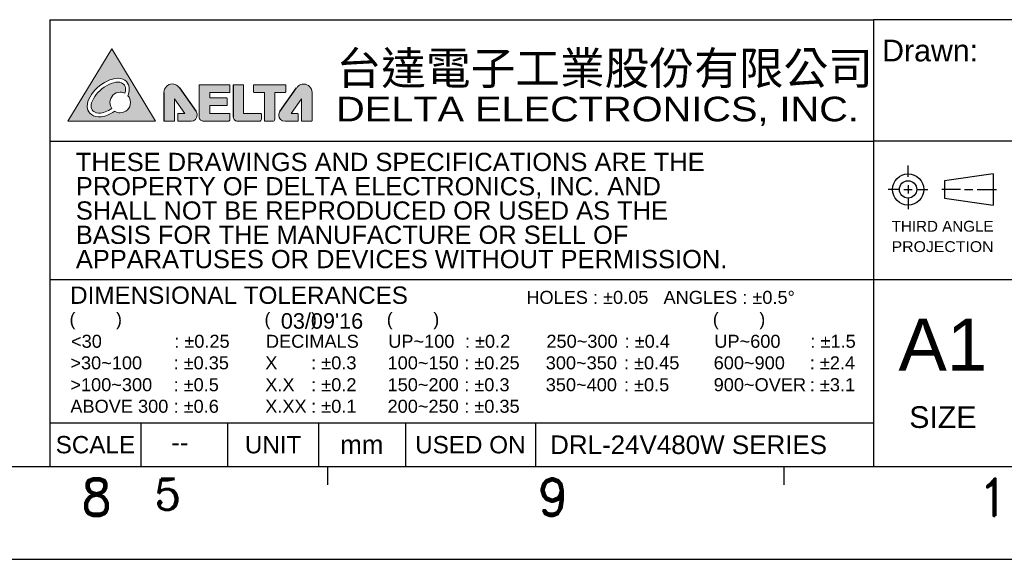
# Model space of a CAD drawing. Header units: inches. Extents: x 2700 to 4592, y -840 to -133.
# Tile 36 of 50: x 4306 to 4465, y -840 to -753. Entities that reach past the tile are written whole.
import ezdxf
from ezdxf.enums import TextEntityAlignment as Align

# ---------------------------------------------------------------- set-up
doc = ezdxf.new("R2010")
doc.units = ezdxf.units.IN
doc.header["$LTSCALE"] = 1.21
doc.header["$MEASUREMENT"] = 0
doc.layers.get('0').update_dxf_attribs({"linetype": 'CONTINUOUS'})
for name, color, linetype in [('2', 2, 'CONTINUOUS'), ('3', 3, 'CONTINUOUS'), ('PAPER', 7, 'CONTINUOUS')]:
    doc.layers.add(name, color=color, linetype=linetype)
doc.styles.add('ARIAL', font='arial.ttf')
doc.styles.add('DELTA', font='msjh.ttf')
doc.styles.add('ROMANC', font='romanc')
doc.styles.add('ROMAND', font='romand')

# ---------------------------------------------------------------- blocks, each defined once
blk = doc.blocks.new('A1')
h = blk.add_hatch(color=256)
h.paths.add_polyline_path([(562.9, 70.71), (577.08, 70.71), (570, 82.39)])
edge = h.paths.add_edge_path(flags=16)
edge.add_spline(control_points=[(566.03, 73.05), (566.03, 73.08), (566.03, 73.1), (566.03, 73.13)], knot_values=[6, 6, 6, 6, 7, 7, 7, 7], degree=3, periodic=0)
edge.add_spline(control_points=[(566.03, 73.13), (566.04, 74.13), (566.72, 75.21), (567.66, 76.09)], knot_values=[7, 7, 7, 7, 8, 8, 8, 8], degree=3, periodic=0)
edge.add_spline(control_points=[(567.66, 76.09), (568.59, 76.96), (569.8, 77.62), (570.99, 77.64)], knot_values=[8, 8, 8, 8, 9, 9, 9, 9], degree=3, periodic=0)
edge.add_spline(control_points=[(571.01, 77.64), (571.56, 77.64), (572.03, 77.46), (572.35, 77.13)], knot_values=[10, 10, 10, 10, 11, 11, 11, 11], degree=3, periodic=0)
edge.add_spline(control_points=[(572.35, 77.13), (572.67, 76.81), (572.84, 76.36), (572.83, 75.87)], knot_values=[11, 11, 11, 11, 12, 12, 12, 12], degree=3, periodic=0)
edge.add_spline(control_points=[(572.83, 75.87), (572.83, 75.54), (572.76, 75.18), (572.61, 74.83)], knot_values=[12, 12, 12, 12, 13, 13, 13, 13], degree=3, periodic=0)
edge.add_spline(control_points=[(572.61, 74.83), (572.87, 74.54), (573.02, 74.15), (573.02, 73.73)], knot_values=[13, 13, 13, 13, 14, 14, 14, 14], degree=3, periodic=0)
edge.add_spline(control_points=[(573.02, 73.73), (573.02, 72.81), (572.28, 72.07), (571.36, 72.07)], knot_values=[14, 14, 14, 14, 15, 15, 15, 15], degree=3, periodic=0)
edge.add_spline(control_points=[(571.36, 72.07), (571.03, 72.07), (570.72, 72.17), (570.46, 72.33)], knot_values=[0, 0, 0, 0, 1, 1, 1, 1], degree=3, periodic=0)
edge.add_spline(control_points=[(570.45, 72.32), (569.64, 71.76), (568.77, 71.4), (567.95, 71.4)], knot_values=[2, 2, 2, 2, 3, 3, 3, 3], degree=3, periodic=0)
edge.add_spline(control_points=[(567.95, 71.4), (567.91, 71.4), (567.87, 71.4), (567.83, 71.4)], knot_values=[3, 3, 3, 3, 4, 4, 4, 4], degree=3, periodic=0)
edge.add_spline(control_points=[(567.83, 71.4), (567.22, 71.43), (566.76, 71.67), (566.47, 72)], knot_values=[4, 4, 4, 4, 5, 5, 5, 5], degree=3, periodic=0)
edge.add_spline(control_points=[(566.47, 72), (566.18, 72.32), (566.05, 72.71), (566.03, 73.05)], knot_values=[5, 5, 5, 5, 6, 6, 6, 6], degree=3, periodic=0)
edge = h.paths.add_edge_path(flags=0)
edge.add_spline(control_points=[(566.93, 72.41), (566.74, 72.62), (566.66, 72.88), (566.65, 73.08)], knot_values=[5, 5, 5, 5, 6, 6, 6, 6], degree=3, periodic=0)
edge.add_spline(control_points=[(566.65, 73.13), (566.64, 73.83), (567.22, 74.84), (568.08, 75.64)], knot_values=[3, 3, 3, 3, 4, 4, 4, 4], degree=3, periodic=0)
edge.add_spline(control_points=[(568.08, 75.64), (568.93, 76.44), (570.05, 77.02), (570.99, 77.02)], knot_values=[2, 2, 2, 2, 3, 3, 3, 3], degree=3, periodic=0)
edge.add_spline(control_points=[(571.01, 77.02), (571.43, 77.02), (571.72, 76.89), (571.91, 76.69)], knot_values=[0, 0, 0, 0, 1, 1, 1, 1], degree=3, periodic=0)
edge.add_spline(control_points=[(571.91, 76.69), (572.1, 76.5), (572.22, 76.22), (572.22, 75.87)], knot_values=[13, 13, 13, 13, 14, 14, 14, 14], degree=3, periodic=0)
edge.add_spline(control_points=[(572.22, 75.87), (572.22, 75.67), (572.18, 75.45), (572.1, 75.22)], knot_values=[12, 12, 12, 12, 13, 13, 13, 13], degree=3, periodic=0)
edge.add_spline(control_points=[(572.1, 75.22), (571.88, 75.33), (571.63, 75.4), (571.36, 75.4)], knot_values=[11, 11, 11, 11, 12, 12, 12, 12], degree=3, periodic=0)
edge.add_spline(control_points=[(571.36, 75.4), (570.44, 75.4), (569.7, 74.65), (569.7, 73.73)], knot_values=[10, 10, 10, 10, 11, 11, 11, 11], degree=3, periodic=0)
edge.add_spline(control_points=[(569.7, 73.73), (569.7, 73.37), (569.81, 73.04), (570.01, 72.77)], knot_values=[9, 9, 9, 9, 10, 10, 10, 10], degree=3, periodic=0)
edge.add_spline(control_points=[(570.01, 72.77), (569.3, 72.3), (568.55, 72.02), (567.95, 72.02)], knot_values=[8, 8, 8, 8, 9, 9, 9, 9], degree=3, periodic=0)
edge.add_spline(control_points=[(567.95, 72.02), (567.92, 72.02), (567.89, 72.02), (567.86, 72.02)], knot_values=[7, 7, 7, 7, 8, 8, 8, 8], degree=3, periodic=0)
edge.add_spline(control_points=[(567.86, 72.02), (567.4, 72.04), (567.12, 72.21), (566.93, 72.41)], knot_values=[6, 6, 6, 6, 7, 7, 7, 7], degree=3, periodic=0)
at = {"linetype": 'Continuous'}
h = blk.add_hatch(color=256, dxfattribs=at)
edge = h.paths.add_edge_path()
edge.add_spline(control_points=[(578.42, 70.78), (578.42, 70.76), (578.43, 70.74), (578.44, 70.73)], knot_values=[9, 9, 9, 9, 10, 10, 10, 10], degree=3, periodic=0)
edge.add_spline(control_points=[(578.44, 70.73), (578.46, 70.72), (578.47, 70.71), (578.49, 70.71)], knot_values=[10, 10, 10, 10, 11, 11, 11, 11], degree=3, periodic=0)
edge.add_spline(control_points=[(578.49, 70.71), (578.49, 70.71), (580.06, 70.71), (580.06, 70.71)], knot_values=[11, 11, 11, 11, 12, 12, 12, 12], degree=3, periodic=0)
edge.add_spline(control_points=[(580.06, 70.71), (580.07, 70.71), (580.09, 70.72), (580.11, 70.73)], knot_values=[12, 12, 12, 12, 13, 13, 13, 13], degree=3, periodic=0)
edge.add_spline(control_points=[(580.11, 70.73), (580.12, 70.74), (580.13, 70.76), (580.13, 70.78)], knot_values=[13, 13, 13, 13, 14, 14, 14, 14], degree=3, periodic=0)
edge.add_spline(control_points=[(580.13, 70.78), (580.13, 70.78), (580.13, 74.35), (580.13, 74.35)], knot_values=[14, 14, 14, 14, 15, 15, 15, 15], degree=3, periodic=0)
edge.add_spline(control_points=[(580.13, 74.35), (580.13, 74.35), (581.81, 71.93), (581.81, 71.93)], knot_values=[15, 15, 15, 15, 16, 16, 16, 16], degree=3, periodic=0)
edge.add_spline(control_points=[(581.81, 71.93), (581.81, 71.93), (580.72, 71.93), (580.72, 71.93)], knot_values=[16, 16, 16, 16, 17, 17, 17, 17], degree=3, periodic=0)
edge.add_spline(control_points=[(580.72, 71.93), (580.7, 71.93), (580.68, 71.92), (580.66, 71.91)], knot_values=[17, 17, 17, 17, 18, 18, 18, 18], degree=3, periodic=0)
edge.add_spline(control_points=[(580.66, 71.91), (580.65, 71.9), (580.64, 71.88), (580.64, 71.86)], knot_values=[18, 18, 18, 18, 19, 19, 19, 19], degree=3, periodic=0)
edge.add_spline(control_points=[(580.64, 71.86), (580.64, 71.86), (580.64, 70.78), (580.64, 70.78)], knot_values=[19, 19, 19, 19, 20, 20, 20, 20], degree=3, periodic=0)
edge.add_spline(control_points=[(580.64, 70.78), (580.64, 70.76), (580.65, 70.74), (580.66, 70.73)], knot_values=[20, 20, 20, 20, 21, 21, 21, 21], degree=3, periodic=0)
edge.add_spline(control_points=[(580.66, 70.73), (580.68, 70.72), (580.7, 70.71), (580.72, 70.71)], knot_values=[21, 21, 21, 21, 22, 22, 22, 22], degree=3, periodic=0)
edge.add_spline(control_points=[(580.72, 70.71), (580.72, 70.71), (582.79, 70.71), (582.79, 70.71)], knot_values=[22, 22, 22, 22, 23, 23, 23, 23], degree=3, periodic=0)
edge.add_spline(control_points=[(582.79, 70.71), (583.34, 70.71), (583.78, 71.16), (583.78, 71.71)], knot_values=[23, 23, 23, 23, 24, 24, 24, 24], degree=3, periodic=0)
edge.add_spline(control_points=[(583.78, 71.71), (583.78, 71.92), (583.72, 72.12), (583.6, 72.28)], knot_values=[24, 24, 24, 24, 25, 25, 25, 25], degree=3, periodic=0)
edge.add_line((583.6, 72.28), (580.91, 76.09))
edge.add_spline(control_points=[(580.91, 76.09), (580.91, 76.09), (580.91, 76.09), (580.91, 76.09)], knot_values=[1, 1, 1, 1, 2, 2, 2, 2], degree=3, periodic=0)
edge.add_spline(control_points=[(580.91, 76.09), (580.82, 76.22), (580.71, 76.33), (580.62, 76.4)], knot_values=[2, 2, 2, 2, 3, 3, 3, 3], degree=3, periodic=0)
edge.add_spline(control_points=[(580.62, 76.4), (580.39, 76.6), (580.09, 76.72), (579.76, 76.72)], knot_values=[3, 3, 3, 3, 4, 4, 4, 4], degree=3, periodic=0)
edge.add_spline(control_points=[(579.76, 76.72), (579.02, 76.72), (578.42, 76.12), (578.42, 75.37)], knot_values=[4, 4, 4, 4, 5, 5, 5, 5], degree=3, periodic=0)
edge.add_line((578.42, 75.37), (578.42, 70.78))
h = blk.add_hatch(color=256, dxfattribs=at)
edge = h.paths.add_edge_path()
edge.add_spline(control_points=[(585.82, 73.23), (585.82, 73.23), (588.57, 73.23), (588.57, 73.23)], knot_values=[4, 4, 4, 4, 5, 5, 5, 5], degree=3, periodic=0)
edge.add_spline(control_points=[(588.57, 73.23), (588.59, 73.23), (588.61, 73.24), (588.62, 73.25)], knot_values=[5, 5, 5, 5, 6, 6, 6, 6], degree=3, periodic=0)
edge.add_spline(control_points=[(588.62, 73.25), (588.63, 73.26), (588.64, 73.28), (588.64, 73.3)], knot_values=[6, 6, 6, 6, 7, 7, 7, 7], degree=3, periodic=0)
edge.add_spline(control_points=[(588.64, 73.3), (588.64, 73.3), (588.64, 74.38), (588.64, 74.38)], knot_values=[7, 7, 7, 7, 8, 8, 8, 8], degree=3, periodic=0)
edge.add_spline(control_points=[(588.64, 74.38), (588.64, 74.4), (588.63, 74.42), (588.62, 74.43)], knot_values=[8, 8, 8, 8, 9, 9, 9, 9], degree=3, periodic=0)
edge.add_spline(control_points=[(588.62, 74.43), (588.61, 74.45), (588.59, 74.46), (588.57, 74.46)], knot_values=[9, 9, 9, 9, 10, 10, 10, 10], degree=3, periodic=0)
edge.add_spline(control_points=[(588.57, 74.46), (588.57, 74.46), (585.83, 74.46), (585.83, 74.46)], knot_values=[10, 10, 10, 10, 11, 11, 11, 11], degree=3, periodic=0)
edge.add_spline(control_points=[(585.83, 74.46), (585.83, 74.46), (585.83, 75.35), (585.83, 75.35)], knot_values=[11, 11, 11, 11, 12, 12, 12, 12], degree=3, periodic=0)
edge.add_spline(control_points=[(585.83, 75.35), (585.83, 75.35), (589.01, 75.35), (589.01, 75.35)], knot_values=[12, 12, 12, 12, 13, 13, 13, 13], degree=3, periodic=0)
edge.add_spline(control_points=[(589.01, 75.35), (589.03, 75.35), (589.05, 75.36), (589.06, 75.38)], knot_values=[13, 13, 13, 13, 14, 14, 14, 14], degree=3, periodic=0)
edge.add_spline(control_points=[(589.06, 75.38), (589.07, 75.39), (589.08, 75.41), (589.08, 75.43)], knot_values=[14, 14, 14, 14, 15, 15, 15, 15], degree=3, periodic=0)
edge.add_spline(control_points=[(589.08, 75.43), (589.08, 75.43), (589.08, 76.53), (589.08, 76.53)], knot_values=[15, 15, 15, 15, 16, 16, 16, 16], degree=3, periodic=0)
edge.add_spline(control_points=[(589.08, 76.53), (589.08, 76.55), (589.07, 76.57), (589.06, 76.58)], knot_values=[16, 16, 16, 16, 17, 17, 17, 17], degree=3, periodic=0)
edge.add_spline(control_points=[(589.06, 76.58), (589.05, 76.59), (589.03, 76.6), (589.01, 76.6)], knot_values=[17, 17, 17, 17, 18, 18, 18, 18], degree=3, periodic=0)
edge.add_spline(control_points=[(589.01, 76.6), (589.01, 76.6), (584.17, 76.6), (584.17, 76.6)], knot_values=[18, 18, 18, 18, 19, 19, 19, 19], degree=3, periodic=0)
edge.add_spline(control_points=[(584.17, 76.6), (584.15, 76.6), (584.13, 76.59), (584.12, 76.58)], knot_values=[19, 19, 19, 19, 20, 20, 20, 20], degree=3, periodic=0)
edge.add_spline(control_points=[(584.12, 76.58), (584.1, 76.57), (584.09, 76.55), (584.09, 76.53)], knot_values=[20, 20, 20, 20, 21, 21, 21, 21], degree=3, periodic=0)
edge.add_spline(control_points=[(584.09, 76.53), (584.09, 76.53), (584.09, 71.39), (584.09, 71.39)], knot_values=[21, 21, 21, 21, 22, 22, 22, 22], degree=3, periodic=0)
edge.add_spline(control_points=[(584.09, 71.39), (584.09, 71.18), (584.2, 71.01), (584.35, 70.89)], knot_values=[22, 22, 22, 22, 23, 23, 23, 23], degree=3, periodic=0)
edge.add_spline(control_points=[(584.35, 70.89), (584.5, 70.77), (584.68, 70.71), (584.83, 70.71)], knot_values=[23, 23, 23, 23, 24, 24, 24, 24], degree=3, periodic=0)
edge.add_spline(control_points=[(584.83, 70.71), (584.83, 70.71), (588.76, 70.71), (588.76, 70.71)], knot_values=[24, 24, 24, 24, 25, 25, 25, 25], degree=3, periodic=0)
edge.add_spline(control_points=[(588.76, 70.71), (588.84, 70.71), (588.92, 70.75), (588.98, 70.81)], knot_values=[25, 25, 25, 25, 26, 26, 26, 26], degree=3, periodic=0)
edge.add_spline(control_points=[(588.98, 70.81), (589.02, 70.84), (589.04, 70.87), (589.05, 70.89)], knot_values=[26, 26, 26, 26, 27, 27, 27, 27], degree=3, periodic=0)
edge.add_spline(control_points=[(589.05, 70.89), (589.06, 70.91), (589.07, 70.92), (589.07, 70.93)], knot_values=[27, 27, 27, 27, 28, 28, 28, 28], degree=3, periodic=0)
edge.add_spline(control_points=[(589.07, 70.93), (589.08, 70.95), (589.08, 70.95), (589.08, 70.97)], knot_values=[28, 28, 28, 28, 29, 29, 29, 29], degree=3, periodic=0)
edge.add_spline(control_points=[(589.08, 70.98), (589.08, 70.98), (589.08, 71.87), (589.08, 71.87)], knot_values=[30, 30, 30, 30, 31, 31, 31, 31], degree=3, periodic=0)
edge.add_spline(control_points=[(589.08, 71.87), (589.08, 71.89), (589.07, 71.91), (589.06, 71.92)], knot_values=[0, 0, 0, 0, 1, 1, 1, 1], degree=3, periodic=0)
edge.add_spline(control_points=[(589.06, 71.92), (589.05, 71.93), (589.03, 71.94), (589.01, 71.94)], knot_values=[1, 1, 1, 1, 2, 2, 2, 2], degree=3, periodic=0)
edge.add_spline(control_points=[(589.01, 71.94), (589.01, 71.94), (585.82, 71.94), (585.82, 71.94)], knot_values=[2, 2, 2, 2, 3, 3, 3, 3], degree=3, periodic=0)
edge.add_spline(control_points=[(585.82, 71.94), (585.82, 71.94), (585.82, 73.23), (585.82, 73.23)], knot_values=[3, 3, 3, 3, 4, 4, 4, 4], degree=3, periodic=0)
h = blk.add_hatch(color=256, dxfattribs=at)
edge = h.paths.add_edge_path()
edge.add_spline(control_points=[(594.15, 71.02), (594.14, 70.96), (594.12, 70.89), (594.06, 70.82)], knot_values=[17, 17, 17, 17, 18, 18, 18, 18], degree=3, periodic=0)
edge.add_spline(control_points=[(594.06, 70.82), (594.01, 70.75), (593.95, 70.71), (593.87, 70.71)], knot_values=[16, 16, 16, 16, 17, 17, 17, 17], degree=3, periodic=0)
edge.add_spline(control_points=[(593.87, 70.71), (593.87, 70.71), (593.87, 70.71), (593.87, 70.71)], knot_values=[14, 14, 14, 14, 14.999984, 14.999984, 14.999984, 14.999984], degree=3, periodic=0)
edge.add_spline(control_points=[(593.87, 70.71), (593.87, 70.71), (590.32, 70.71), (590.32, 70.71)], knot_values=[13, 13, 13, 13, 14, 14, 14, 14], degree=3, periodic=0)
edge.add_spline(control_points=[(590.32, 70.71), (590.19, 70.71), (590.01, 70.76), (589.87, 70.87)], knot_values=[12, 12, 12, 12, 13, 13, 13, 13], degree=3, periodic=0)
edge.add_spline(control_points=[(589.87, 70.87), (589.73, 70.98), (589.62, 71.16), (589.62, 71.42)], knot_values=[11, 11, 11, 11, 12, 12, 12, 12], degree=3, periodic=0)
edge.add_line((589.62, 71.42), (589.62, 76.53))
edge.add_spline(control_points=[(589.62, 76.53), (589.62, 76.56), (589.65, 76.6), (589.69, 76.6)], knot_values=[7, 7, 7, 7, 8, 8, 8, 8], degree=3, periodic=0)
edge.add_spline(control_points=[(589.69, 76.6), (589.69, 76.6), (591.22, 76.6), (591.22, 76.6)], knot_values=[6, 6, 6, 6, 7, 7, 7, 7], degree=3, periodic=0)
edge.add_spline(control_points=[(591.22, 76.6), (591.24, 76.6), (591.26, 76.59), (591.27, 76.58)], knot_values=[5, 5, 5, 5, 6, 6, 6, 6], degree=3, periodic=0)
edge.add_spline(control_points=[(591.27, 76.58), (591.28, 76.56), (591.29, 76.54), (591.29, 76.53)], knot_values=[4, 4, 4, 4, 5, 5, 5, 5], degree=3, periodic=0)
edge.add_spline(control_points=[(591.29, 76.53), (591.29, 76.53), (591.29, 71.93), (591.29, 71.93)], knot_values=[3, 3, 3, 3, 4, 4, 4, 4], degree=3, periodic=0)
edge.add_spline(control_points=[(591.29, 71.93), (591.29, 71.93), (594.08, 71.93), (594.08, 71.93)], knot_values=[2, 2, 2, 2, 3, 3, 3, 3], degree=3, periodic=0)
edge.add_spline(control_points=[(594.08, 71.93), (594.09, 71.93), (594.11, 71.92), (594.13, 71.91)], knot_values=[1, 1, 1, 1, 2, 2, 2, 2], degree=3, periodic=0)
edge.add_spline(control_points=[(594.13, 71.91), (594.14, 71.89), (594.15, 71.88), (594.15, 71.86)], knot_values=[0, 0, 0, 0, 1, 1, 1, 1], degree=3, periodic=0)
edge.add_spline(control_points=[(594.15, 71.86), (594.15, 71.63), (594.15, 71.12), (594.15, 71.02)], knot_values=[20, 20, 20, 20, 21, 21, 21, 21], degree=3, periodic=0)
edge.add_spline(control_points=[(594.15, 71.02), (594.15, 71.02), (594.15, 71.02), (594.15, 71.02)], knot_values=[18, 18, 18, 18, 18.999928, 18.999928, 18.999928, 18.999928], degree=3, periodic=0)
h = blk.add_hatch(color=256, dxfattribs=at)
edge = h.paths.add_edge_path()
edge.add_spline(control_points=[(596.33, 71.04), (596.33, 71.04), (596.33, 75.34), (596.33, 75.34)], knot_values=[17, 17, 17, 17, 18, 18, 18, 18], degree=3, periodic=0)
edge.add_spline(control_points=[(596.33, 75.34), (596.33, 75.34), (596.33, 75.37), (596.33, 75.37)], knot_values=[18, 18, 18, 18, 19, 19, 19, 19], degree=3, periodic=0)
edge.add_spline(control_points=[(596.33, 75.37), (596.33, 75.37), (598.01, 75.37), (598.01, 75.37)], knot_values=[19, 19, 19, 19, 20, 20, 20, 20], degree=3, periodic=0)
edge.add_spline(control_points=[(598.01, 75.37), (598.03, 75.37), (598.04, 75.38), (598.06, 75.39)], knot_values=[20, 20, 20, 20, 21, 21, 21, 21], degree=3, periodic=0)
edge.add_spline(control_points=[(598.06, 75.39), (598.07, 75.41), (598.08, 75.42), (598.08, 75.44)], knot_values=[0, 0, 0, 0, 1, 1, 1, 1], degree=3, periodic=0)
edge.add_spline(control_points=[(598.08, 75.44), (598.08, 75.44), (598.08, 76.52), (598.08, 76.52)], knot_values=[1, 1, 1, 1, 2, 2, 2, 2], degree=3, periodic=0)
edge.add_spline(control_points=[(598.08, 76.52), (598.08, 76.56), (598.05, 76.6), (598.01, 76.6)], knot_values=[2, 2, 2, 2, 3, 3, 3, 3], degree=3, periodic=0)
edge.add_spline(control_points=[(598.01, 76.6), (598.01, 76.6), (592.96, 76.6), (592.96, 76.6)], knot_values=[3, 3, 3, 3, 4, 4, 4, 4], degree=3, periodic=0)
edge.add_spline(control_points=[(592.96, 76.6), (592.95, 76.6), (592.93, 76.59), (592.91, 76.58)], knot_values=[4, 4, 4, 4, 5, 5, 5, 5], degree=3, periodic=0)
edge.add_spline(control_points=[(592.91, 76.58), (592.9, 76.57), (592.89, 76.55), (592.89, 76.53)], knot_values=[5, 5, 5, 5, 6, 6, 6, 6], degree=3, periodic=0)
edge.add_spline(control_points=[(592.89, 76.53), (592.89, 76.53), (592.89, 75.44), (592.89, 75.44)], knot_values=[6, 6, 6, 6, 7, 7, 7, 7], degree=3, periodic=0)
edge.add_spline(control_points=[(592.89, 75.44), (592.89, 75.42), (592.9, 75.4), (592.91, 75.39)], knot_values=[7, 7, 7, 7, 8, 8, 8, 8], degree=3, periodic=0)
edge.add_spline(control_points=[(592.91, 75.39), (592.93, 75.37), (592.95, 75.37), (592.96, 75.37)], knot_values=[8, 8, 8, 8, 9, 9, 9, 9], degree=3, periodic=0)
edge.add_spline(control_points=[(592.96, 75.37), (592.96, 75.37), (594.66, 75.37), (594.66, 75.37)], knot_values=[9, 9, 9, 9, 10, 10, 10, 10], degree=3, periodic=0)
edge.add_spline(control_points=[(594.66, 75.37), (594.66, 75.37), (594.66, 70.79), (594.66, 70.79)], knot_values=[10, 10, 10, 10, 11, 11, 11, 11], degree=3, periodic=0)
edge.add_spline(control_points=[(594.66, 70.79), (594.66, 70.77), (594.67, 70.75), (594.69, 70.74)], knot_values=[11, 11, 11, 11, 12, 12, 12, 12], degree=3, periodic=0)
edge.add_spline(control_points=[(594.69, 70.74), (594.7, 70.73), (594.72, 70.72), (594.74, 70.72)], knot_values=[12, 12, 12, 12, 13, 13, 13, 13], degree=3, periodic=0)
edge.add_spline(control_points=[(594.74, 70.72), (594.74, 70.72), (596.02, 70.72), (596.02, 70.72)], knot_values=[13, 13, 13, 13, 14, 14, 14, 14], degree=3, periodic=0)
edge.add_spline(control_points=[(596.02, 70.72), (596.09, 70.72), (596.16, 70.74), (596.22, 70.79)], knot_values=[15, 15, 15, 15, 16, 16, 16, 16], degree=3, periodic=0)
edge.add_spline(control_points=[(596.22, 70.79), (596.28, 70.84), (596.33, 70.93), (596.33, 71.04)], knot_values=[16, 16, 16, 16, 17, 17, 17, 17], degree=3, periodic=0)
h = blk.add_hatch(color=256, dxfattribs=at)
edge = h.paths.add_edge_path()
edge.add_spline(control_points=[(600.62, 74.34), (600.62, 74.34), (600.62, 70.78), (600.62, 70.78)], knot_values=[14, 14, 14, 14, 15, 15, 15, 15], degree=3, periodic=0)
edge.add_spline(control_points=[(600.62, 70.78), (600.62, 70.76), (600.63, 70.74), (600.64, 70.73)], knot_values=[15, 15, 15, 15, 16, 16, 16, 16], degree=3, periodic=0)
edge.add_spline(control_points=[(600.64, 70.73), (600.66, 70.71), (600.68, 70.71), (600.69, 70.71)], knot_values=[16, 16, 16, 16, 17, 17, 17, 17], degree=3, periodic=0)
edge.add_spline(control_points=[(600.69, 70.71), (600.69, 70.71), (602.26, 70.71), (602.26, 70.71)], knot_values=[17, 17, 17, 17, 18, 18, 18, 18], degree=3, periodic=0)
edge.add_spline(control_points=[(602.26, 70.71), (602.28, 70.71), (602.29, 70.71), (602.31, 70.73)], knot_values=[18, 18, 18, 18, 19, 19, 19, 19], degree=3, periodic=0)
edge.add_spline(control_points=[(602.31, 70.73), (602.32, 70.74), (602.33, 70.76), (602.33, 70.78)], knot_values=[19, 19, 19, 19, 20, 20, 20, 20], degree=3, periodic=0)
edge.add_spline(control_points=[(602.33, 70.78), (602.33, 70.78), (602.33, 75.37), (602.33, 75.37)], knot_values=[20, 20, 20, 20, 21, 21, 21, 21], degree=3, periodic=0)
edge.add_spline(control_points=[(602.33, 75.37), (602.33, 76.11), (601.73, 76.71), (600.99, 76.71)], knot_values=[21, 21, 21, 21, 22, 22, 22, 22], degree=3, periodic=0)
edge.add_spline(control_points=[(600.99, 76.71), (600.66, 76.71), (600.36, 76.59), (600.13, 76.4)], knot_values=[0, 0, 0, 0, 1, 1, 1, 1], degree=3, periodic=0)
edge.add_spline(control_points=[(600.13, 76.4), (600.04, 76.33), (599.93, 76.21), (599.84, 76.09)], knot_values=[1, 1, 1, 1, 2, 2, 2, 2], degree=3, periodic=0)
edge.add_line((599.84, 76.09), (597.15, 72.28))
edge.add_spline(control_points=[(597.15, 72.28), (597.03, 72.11), (596.97, 71.92), (596.97, 71.7)], knot_values=[4, 4, 4, 4, 5, 5, 5, 5], degree=3, periodic=0)
edge.add_spline(control_points=[(596.97, 71.7), (596.97, 71.15), (597.41, 70.71), (597.97, 70.71)], knot_values=[5, 5, 5, 5, 6, 6, 6, 6], degree=3, periodic=0)
edge.add_spline(control_points=[(597.97, 70.71), (597.97, 70.71), (600.04, 70.71), (600.04, 70.71)], knot_values=[6, 6, 6, 6, 7, 7, 7, 7], degree=3, periodic=0)
edge.add_spline(control_points=[(600.04, 70.71), (600.05, 70.71), (600.07, 70.71), (600.09, 70.73)], knot_values=[7, 7, 7, 7, 8, 8, 8, 8], degree=3, periodic=0)
edge.add_spline(control_points=[(600.09, 70.73), (600.1, 70.74), (600.11, 70.76), (600.11, 70.78)], knot_values=[8, 8, 8, 8, 9, 9, 9, 9], degree=3, periodic=0)
edge.add_spline(control_points=[(600.11, 70.78), (600.11, 70.78), (600.11, 71.86), (600.11, 71.86)], knot_values=[9, 9, 9, 9, 10, 10, 10, 10], degree=3, periodic=0)
edge.add_spline(control_points=[(600.11, 71.86), (600.11, 71.88), (600.1, 71.89), (600.09, 71.91)], knot_values=[10, 10, 10, 10, 11, 11, 11, 11], degree=3, periodic=0)
edge.add_spline(control_points=[(600.09, 71.91), (600.07, 71.92), (600.05, 71.93), (600.04, 71.93)], knot_values=[11, 11, 11, 11, 12, 12, 12, 12], degree=3, periodic=0)
edge.add_spline(control_points=[(600.04, 71.93), (600.04, 71.93), (598.94, 71.93), (598.94, 71.93)], knot_values=[12, 12, 12, 12, 13, 13, 13, 13], degree=3, periodic=0)
edge.add_spline(control_points=[(598.94, 71.93), (598.94, 71.93), (600.62, 74.34), (600.62, 74.34)], knot_values=[13, 13, 13, 13, 14, 14, 14, 14], degree=3, periodic=0)
at = {"lineweight": 0}
for p, q in [((570, 82.39), (562.9, 70.71)), ((577.08, 70.71), (570, 82.39)), ((562.9, 70.71), (577.08, 70.71))]:
    blk.add_line(p, q, dxfattribs=at)
at = {"linetype": 'Continuous'}
for p, q in [((589.62, 76.53), (589.62, 71.42)), ((578.42, 75.37), (578.42, 70.78)), ((580.91, 76.09), (583.6, 72.28)), ((597.15, 72.28), (599.84, 76.09))]:
    blk.add_line(p, q, dxfattribs=at)
at = {"lineweight": 0}
for points in [[(567.66, 76.09), (568.59, 76.96), (569.8, 77.62), (570.99, 77.64)], [(570.99, 77.02), (570.05, 77.02), (568.93, 76.44), (568.08, 75.64)], [(570.99, 77.64), (570.99, 77.64), (571, 77.64), (571.01, 77.64)], [(571.01, 77.02), (571.01, 77.02), (570.99, 77.02), (570.99, 77.02)], [(571.01, 77.64), (571.56, 77.64), (572.03, 77.46), (572.35, 77.13)], [(571.91, 76.69), (571.72, 76.89), (571.43, 77.02), (571.01, 77.02)], [(572.22, 75.87), (572.22, 76.22), (572.1, 76.5), (571.91, 76.69)], [(572.35, 77.13), (572.67, 76.81), (572.84, 76.36), (572.83, 75.87)], [(580.91, 76.09), (580.82, 76.22), (580.71, 76.33), (580.62, 76.4)], [(584.12, 76.58), (584.1, 76.57), (584.09, 76.55), (584.09, 76.53)], [(584.09, 76.53), (584.09, 76.53), (584.09, 71.39), (584.09, 71.39)], [(584.17, 76.6), (584.15, 76.6), (584.13, 76.59), (584.12, 76.58)], [(589.01, 76.6), (589.01, 76.6), (584.17, 76.6), (584.17, 76.6)], [(589.06, 76.58), (589.05, 76.59), (589.03, 76.6), (589.01, 76.6)], [(589.08, 76.53), (589.08, 76.55), (589.07, 76.57), (589.06, 76.58)], [(589.08, 75.43), (589.08, 75.43), (589.08, 76.53), (589.08, 76.53)], [(589.69, 76.6), (589.65, 76.6), (589.62, 76.56), (589.62, 76.53)], [(591.22, 76.6), (591.22, 76.6), (589.69, 76.6), (589.69, 76.6)], [(591.27, 76.58), (591.26, 76.59), (591.24, 76.6), (591.22, 76.6)], [(591.29, 76.53), (591.29, 76.54), (591.28, 76.56), (591.27, 76.58)], [(591.29, 71.93), (591.29, 71.93), (591.29, 76.53), (591.29, 76.53)], [(592.91, 76.58), (592.9, 76.57), (592.89, 76.55), (592.89, 76.53)], [(592.89, 76.53), (592.89, 76.53), (592.89, 75.44), (592.89, 75.44)], [(592.96, 76.6), (592.95, 76.6), (592.93, 76.59), (592.91, 76.58)], [(598.01, 76.6), (598.01, 76.6), (592.96, 76.6), (592.96, 76.6)], [(598.08, 76.52), (598.08, 76.56), (598.05, 76.6), (598.01, 76.6)], [(598.08, 75.44), (598.08, 75.44), (598.08, 76.52), (598.08, 76.52)], [(600.13, 76.4), (600.04, 76.33), (599.93, 76.21), (599.84, 76.09)], [(600.99, 76.71), (600.66, 76.71), (600.36, 76.59), (600.13, 76.4)], [(602.33, 75.37), (602.33, 76.11), (601.73, 76.71), (600.99, 76.71)], [(566.03, 73.13), (566.04, 74.13), (566.72, 75.21), (567.66, 76.09)], [(568.08, 75.64), (567.22, 74.84), (566.64, 73.83), (566.65, 73.13)], [(572.1, 75.22), (572.18, 75.45), (572.22, 75.67), (572.22, 75.87)], [(572.83, 75.87), (572.83, 75.54), (572.76, 75.18), (572.61, 74.83)], [(578.42, 75.37), (578.42, 75.37), (578.42, 75.37), (578.42, 75.37)], [(578.42, 75.37), (578.42, 75.37), (578.42, 75.37), (578.42, 75.37)], [(580.91, 76.09), (580.91, 76.09), (580.91, 76.09), (580.91, 76.09)], [(585.83, 74.46), (585.83, 74.46), (585.83, 75.35), (585.83, 75.35)], [(585.83, 75.35), (585.83, 75.35), (589.01, 75.35), (589.01, 75.35)], [(589.01, 75.35), (589.03, 75.35), (589.05, 75.36), (589.06, 75.38)], [(589.06, 75.38), (589.07, 75.39), (589.08, 75.41), (589.08, 75.43)], [(592.89, 75.44), (592.89, 75.42), (592.9, 75.4), (592.91, 75.39)], [(592.91, 75.39), (592.93, 75.37), (592.95, 75.37), (592.96, 75.37)], [(592.96, 75.37), (592.96, 75.37), (594.66, 75.37), (594.66, 75.37)], [(594.66, 75.37), (594.66, 75.37), (594.66, 70.79), (594.66, 70.79)], [(596.33, 75.34), (596.33, 75.34), (596.33, 75.37), (596.33, 75.37)], [(596.33, 75.37), (596.33, 75.37), (598.01, 75.37), (598.01, 75.37)], [(596.33, 71.04), (596.33, 71.04), (596.33, 75.34), (596.33, 75.34)], [(598.01, 75.37), (598.03, 75.37), (598.04, 75.38), (598.06, 75.39)], [(598.06, 75.39), (598.07, 75.41), (598.08, 75.42), (598.08, 75.44)], [(602.33, 70.78), (602.33, 70.78), (602.33, 75.37), (602.33, 75.37)], [(580.13, 70.78), (580.13, 70.78), (580.13, 74.35), (580.13, 74.35)], [(580.13, 74.35), (580.13, 74.35), (581.81, 71.93), (581.81, 71.93)], [(585.82, 71.94), (585.82, 71.94), (585.82, 73.23), (585.82, 73.23)], [(585.82, 73.23), (585.82, 73.23), (588.57, 73.23), (588.57, 73.23)], [(588.57, 74.46), (588.57, 74.46), (585.83, 74.46), (585.83, 74.46)], [(588.62, 74.43), (588.61, 74.45), (588.59, 74.46), (588.57, 74.46)], [(588.57, 73.23), (588.59, 73.23), (588.61, 73.24), (588.62, 73.25)], [(588.64, 74.38), (588.64, 74.4), (588.63, 74.42), (588.62, 74.43)], [(588.62, 73.25), (588.63, 73.26), (588.64, 73.28), (588.64, 73.3)], [(588.64, 73.3), (588.64, 73.3), (588.64, 74.38), (588.64, 74.38)], [(598.94, 71.93), (598.94, 71.93), (600.62, 74.34), (600.62, 74.34)], [(600.62, 74.34), (600.62, 74.34), (600.62, 70.78), (600.62, 70.78)], [(566.03, 73.05), (566.03, 73.08), (566.03, 73.1), (566.03, 73.13)], [(566.47, 72), (566.18, 72.32), (566.05, 72.71), (566.03, 73.05)], [(567.83, 71.4), (567.22, 71.43), (566.76, 71.67), (566.47, 72)], [(566.65, 73.13), (566.65, 73.12), (566.65, 73.1), (566.65, 73.08)], [(566.65, 73.08), (566.66, 72.88), (566.74, 72.62), (566.93, 72.41)], [(566.93, 72.41), (567.12, 72.21), (567.4, 72.04), (567.86, 72.02)], [(567.86, 72.02), (567.89, 72.02), (567.92, 72.02), (567.95, 72.02)], [(567.95, 72.02), (568.55, 72.02), (569.3, 72.3), (570.01, 72.77)], [(570.45, 72.32), (569.64, 71.76), (568.77, 71.4), (567.95, 71.4)], [(570.46, 72.33), (570.46, 72.33), (570.45, 72.32), (570.45, 72.32)], [(571.36, 72.07), (571.03, 72.07), (570.72, 72.17), (570.46, 72.33)], [(580.66, 71.91), (580.65, 71.9), (580.64, 71.88), (580.64, 71.86)], [(580.64, 71.86), (580.64, 71.86), (580.64, 70.78), (580.64, 70.78)], [(580.72, 71.93), (580.7, 71.93), (580.68, 71.92), (580.66, 71.91)], [(581.81, 71.93), (581.81, 71.93), (580.72, 71.93), (580.72, 71.93)], [(589.01, 71.94), (589.01, 71.94), (585.82, 71.94), (585.82, 71.94)], [(589.06, 71.92), (589.05, 71.93), (589.03, 71.94), (589.01, 71.94)], [(589.08, 71.87), (589.08, 71.89), (589.07, 71.91), (589.06, 71.92)], [(589.08, 70.98), (589.08, 70.98), (589.08, 71.87), (589.08, 71.87)], [(594.08, 71.93), (594.08, 71.93), (591.29, 71.93), (591.29, 71.93)], [(594.13, 71.91), (594.11, 71.92), (594.09, 71.93), (594.08, 71.93)], [(594.15, 71.86), (594.15, 71.88), (594.14, 71.89), (594.13, 71.91)], [(594.15, 71.02), (594.15, 71.12), (594.15, 71.63), (594.15, 71.86)], [(600.04, 71.93), (600.04, 71.93), (598.94, 71.93), (598.94, 71.93)], [(600.09, 71.91), (600.07, 71.92), (600.05, 71.93), (600.04, 71.93)], [(600.11, 71.86), (600.11, 71.88), (600.1, 71.89), (600.09, 71.91)], [(600.11, 70.78), (600.11, 70.78), (600.11, 71.86), (600.11, 71.86)], [(567.95, 71.4), (567.91, 71.4), (567.87, 71.4), (567.83, 71.4)], [(578.42, 70.78), (578.42, 70.76), (578.43, 70.74), (578.44, 70.73)], [(578.44, 70.73), (578.46, 70.72), (578.47, 70.71), (578.49, 70.71)], [(578.49, 70.71), (578.49, 70.71), (580.06, 70.71), (580.06, 70.71)], [(580.06, 70.71), (580.07, 70.71), (580.09, 70.72), (580.11, 70.73)], [(580.11, 70.73), (580.12, 70.74), (580.13, 70.76), (580.13, 70.78)], [(580.64, 70.78), (580.64, 70.76), (580.65, 70.74), (580.66, 70.73)], [(580.66, 70.73), (580.68, 70.72), (580.7, 70.71), (580.72, 70.71)], [(580.72, 70.71), (580.72, 70.71), (582.79, 70.71), (582.79, 70.71)], [(584.09, 71.39), (584.09, 71.18), (584.2, 71.01), (584.35, 70.89)], [(584.35, 70.89), (584.5, 70.77), (584.68, 70.71), (584.83, 70.71)], [(584.83, 70.71), (584.83, 70.71), (588.76, 70.71), (588.76, 70.71)], [(588.76, 70.71), (588.84, 70.71), (588.92, 70.75), (588.98, 70.81)], [(588.98, 70.81), (589.02, 70.84), (589.04, 70.87), (589.05, 70.89)], [(589.05, 70.89), (589.06, 70.91), (589.07, 70.92), (589.07, 70.93)], [(589.07, 70.93), (589.08, 70.95), (589.08, 70.95), (589.08, 70.97)], [(589.08, 70.97), (589.08, 70.97), (589.08, 70.98), (589.08, 70.98)], [(589.62, 71.42), (589.62, 71.16), (589.73, 70.98), (589.87, 70.87)], [(589.87, 70.87), (590.01, 70.76), (590.19, 70.71), (590.32, 70.71)], [(590.32, 70.71), (590.32, 70.71), (593.87, 70.71), (593.87, 70.71)], [(593.87, 70.71), (593.95, 70.71), (594.01, 70.75), (594.06, 70.82)], [(593.87, 70.71), (593.87, 70.71), (593.87, 70.71), (593.87, 70.71)], [(593.87, 70.71), (593.87, 70.71), (593.87, 70.71), (593.87, 70.71)], [(594.06, 70.82), (594.12, 70.89), (594.14, 70.96), (594.15, 71.02)], [(594.15, 71.02), (594.15, 71.02), (594.15, 71.02), (594.15, 71.02)], [(594.15, 71.02), (594.15, 71.02), (594.15, 71.02), (594.15, 71.02)], [(594.66, 70.79), (594.66, 70.77), (594.67, 70.75), (594.69, 70.74)], [(594.69, 70.74), (594.7, 70.73), (594.72, 70.72), (594.74, 70.72)], [(594.74, 70.72), (594.74, 70.72), (596.02, 70.72), (596.02, 70.72)], [(596.02, 70.72), (596.09, 70.72), (596.16, 70.74), (596.22, 70.79)], [(596.02, 70.72), (596.02, 70.72), (596.02, 70.72), (596.02, 70.72)], [(596.22, 70.79), (596.28, 70.84), (596.33, 70.93), (596.33, 71.04)], [(597.97, 70.71), (597.97, 70.71), (600.04, 70.71), (600.04, 70.71)], [(600.04, 70.71), (600.05, 70.71), (600.07, 70.71), (600.09, 70.73)], [(600.09, 70.73), (600.1, 70.74), (600.11, 70.76), (600.11, 70.78)], [(600.62, 70.78), (600.62, 70.76), (600.63, 70.74), (600.64, 70.73)], [(600.64, 70.73), (600.66, 70.71), (600.68, 70.71), (600.69, 70.71)], [(600.69, 70.71), (600.69, 70.71), (602.26, 70.71), (602.26, 70.71)], [(602.26, 70.71), (602.28, 70.71), (602.29, 70.71), (602.31, 70.73)], [(602.31, 70.73), (602.32, 70.74), (602.33, 70.76), (602.33, 70.78)]]:
    blk.add_open_spline(points, degree=3, dxfattribs=at)
for points, knots in [([(580.62, 76.4), (580.39, 76.6), (580.09, 76.72), (579.76, 76.72), (579.02, 76.72), (578.42, 76.12), (578.42, 75.37)], [3, 3, 3, 3, 4, 4, 4, 5, 5, 5, 5]), ([(570.01, 72.77), (569.81, 73.04), (569.7, 73.37), (569.7, 73.73), (569.7, 74.65), (570.44, 75.4), (571.36, 75.4), (571.63, 75.4), (571.88, 75.33), (572.1, 75.22)], [9, 9, 9, 9, 10, 10, 10, 11, 11, 11, 12, 12, 12, 12]), ([(572.61, 74.83), (572.87, 74.54), (573.02, 74.15), (573.02, 73.73), (573.02, 72.81), (572.28, 72.07), (571.36, 72.07)], [13, 13, 13, 13, 14, 14, 14, 15, 15, 15, 15]), ([(582.79, 70.71), (583.34, 70.71), (583.78, 71.16), (583.78, 71.71), (583.78, 71.92), (583.72, 72.12), (583.6, 72.28)], [23, 23, 23, 23, 24, 24, 24, 25, 25, 25, 25]), ([(597.15, 72.28), (597.03, 72.11), (596.97, 71.92), (596.97, 71.7), (596.97, 71.15), (597.41, 70.71), (597.97, 70.71)], [4, 4, 4, 4, 5, 5, 5, 6, 6, 6, 6])]:
    blk.add_open_spline(points, degree=3, knots=knots, dxfattribs=at)
at = {"layer": '3'}
for p, q in [((560, 87.1), (560, 15)), ((560, 22), (693, 22))]:
    blk.add_line(p, q, dxfattribs=at)
at = {"layer": 'PAPER', "color": 3}
for p, q in [((560, 87.1), (693, 87.1)), ((693, 87.1), (693, 15)), ((826, 87.1), (693, 87.1)), ((560, 67.5), (693, 67.5)), ((826, 67.5), (693, 67.5)), ((693, 45.1), (560, 45.1)), ((826, 45.1), (693, 45.1)), ((574.7, 22), (574.7, 15)), ((588.7, 22), (588.7, 15)), ((603.4, 22), (603.4, 15)), ((617.4, 22), (617.4, 15)), ((638.4, 22), (638.4, 15)), ((15, 15), (826, 15))]:
    blk.add_line(p, q, dxfattribs=at)
at = {"layer": 'PAPER', "color": 2}
for p, q in [((698.58, 61.73), (698.58, 63.58)), ((712.3, 62.22), (704.46, 61.1)), ((712.3, 62.22), (712.3, 57.18)), ((704.46, 61.1), (704.46, 58.3)), ((697.24, 59.7), (695.39, 59.7)), ((697.91, 59.7), (699.26, 59.7)), ((698.58, 60.37), (698.58, 59.03)), ((699.93, 59.7), (701.78, 59.7)), ((707.03, 59.7), (704.05, 59.7)), ((707.7, 59.7), (709.05, 59.7)), ((709.72, 59.7), (712.85, 59.7)), ((698.58, 58.36), (698.58, 56.51)), ((704.46, 58.3), (712.3, 57.18)), ((604.82, 15), (604.82, 12)), ((678.54, 15), (678.54, 12))]:
    blk.add_line(p, q, dxfattribs=at)
at = {"layer": 'PAPER', "color": 4}
blk.add_line((0, 0), (841, 0), dxfattribs=at)
at = {"layer": 'PAPER', "color": 2}
for radius in [2.52, 1.4]:
    blk.add_circle((698.58, 59.7), radius, dxfattribs=at)
at = {"style": 'ARIAL'}
for tag, p, height in [('TITLE', (754.05, 50.95), 8), ('V', (597.3, 37.23), 2.5), ('XXXXXXXXXX', (740.68, 27.01), 6), ('00', (812.75, 22.3), 6), ('mm', (606.88, 17.02), 3), ('ADP-XX', (640.78, 17), 3), ('2________2', (733.31, 17.17), 3), ("XX/XX'XX", (787.08, 17.17), 3), ('--', (579.59, 17.41), 3)]:
    blk.add_attdef(tag, p, '', height=height, dxfattribs=at)
at = {"layer": '2', "style": 'DELTA'}
blk.add_text('台達電子工業股份有限公司', height=5.292, dxfattribs=at).set_placement((606.28, 76.63))
at = {"layer": 'PAPER', "color": 2, "style": 'ARIAL'}
for s, height, p in [('Drawn:', 3.5, (694.4, 80.37)), ('DIMENSIONAL TOLERANCES', 2.8, (563.27, 41.23)), ('HOLES : %%P0.05   ANGLES : %%P0.5%%D', 2.1, (636.94, 41.23)), ('(        )', 2.1, (563.17, 37.73)), ('(        )', 2.1, (594.65, 37.73)), ('(        )', 2.1, (614.4, 37.73)), ('(        )', 2.1, (667.05, 37.73)), ('<30', 2.1, (563.42, 34.14)), (': %%P0.25', 2.1, (580.08, 34.14)), ('DECIMALS', 2.1, (594.89, 34.14)), ('UP~100', 2.1, (614.64, 34.14)), (': %%P0.2', 2.1, (627.02, 34.14)), ('250~300', 2.1, (640.18, 34.14)), (': %%P0.4', 2.1, (652.81, 34.14)), ('UP~600', 2.1, (667.3, 34.14)), (': %%P1.5', 2.1, (682.81, 34.14)), ('>30~100', 2.1, (563.31, 30.66)), (': %%P0.35', 2.1, (579.97, 30.66)), ('X', 2.1, (594.78, 30.66)), (': %%P0.3', 2.1, (602.19, 30.66)), ('100~150', 2.1, (614.53, 30.66)), (': %%P0.25', 2.1, (626.91, 30.66)), ('300~350', 2.1, (640.07, 30.66)), (': %%P0.45', 2.1, (652.7, 30.66)), ('600~900', 2.1, (667.19, 30.66)), (': %%P2.4', 2.1, (682.71, 30.66)), ('>100~300', 2.1, (563.31, 27.13)), (': %%P0.5', 2.1, (579.97, 27.13)), ('X.X', 2.1, (594.78, 27.13)), (': %%P0.2', 2.1, (602.19, 27.13)), ('150~200', 2.1, (614.53, 27.13)), (': %%P0.3', 2.1, (626.91, 27.13)), ('350~400', 2.1, (640.07, 27.13)), (': %%P0.5', 2.1, (652.7, 27.13)), ('900~OVER', 2.1, (667.19, 27.13)), (': %%P3.1', 2.1, (682.71, 27.13)), ('ABOVE 300', 2.1, (563.31, 23.65)), (': %%P0.6', 2.1, (579.97, 23.65)), ('X.XX', 2.1, (594.78, 23.65)), (': %%P0.1', 2.1, (602.19, 23.65)), ('200~250', 2.1, (614.53, 23.65)), (': %%P0.35', 2.1, (626.91, 23.65))]:
    blk.add_text(s, height=height, dxfattribs=at).set_placement(p)
at = {"layer": 'PAPER', "color": 2, "style": 'ARIAL', "width": 1.154139}
blk.add_text('DELTA ELECTRONICS, INC.', height=3.9761, dxfattribs=at).set_placement((606.22, 70.69), (690.64, 70.69), align=Align.FIT)
at = {"layer": 'PAPER', "color": 2, "style": 'ARIAL'}
for s, p in [('THESE DRAWINGS AND SPECIFICATIONS ARE THE', (564.2, 64.14)), ('PROPERTY OF DELTA ELECTRONICS, INC. AND', (564.2, 60.22)), ('SHALL NOT BE REPRODUCED OR USED AS THE', (564.2, 56.3)), ('BASIS FOR THE MANUFACTURE OR SELL OF', (564.2, 52.38)), ('APPARATUSES OR DEVICES WITHOUT PERMISSION.', (564.2, 48.46))]:
    blk.add_text(s, height=2.94, dxfattribs=at).set_placement(p, align=Align.MIDDLE_LEFT)
at = {"layer": 'PAPER', "color": 2, "linetype": 'ByBlock', "style": 'ARIAL'}
for s, width, p, p2 in [('THIRD ANGLE', 1.000794, (695.93, 52.88), (712.38, 52.88)), ('PROJECTION', 1.044018, (695.93, 49.59), (712.38, 49.59))]:
    blk.add_text(s, height=1.75, dxfattribs=dict(at, width=width)).set_placement(p, p2, align=Align.FIT)
at = {"layer": 'PAPER', "color": 2, "style": 'ARIAL'}
for s, height, p in [('A1', 8.4, (704.2, 30.43)), ('SIZE', 3.5, (704.2, 21.2))]:
    blk.add_text(s, height=height, dxfattribs=at).set_placement(p, align=Align.CENTER)
for s, p in [('SCALE', (567.35, 18.5)), ('UNIT', (596.05, 18.5)), ('USED ON', (627.9, 18.5))]:
    blk.add_text(s, height=2.8, dxfattribs=at).set_placement(p, align=Align.MIDDLE_CENTER)
at = {"layer": 'PAPER', "color": 1, "style": 'ROMAND'}
for s, p in [('8', (567.53, 10.04)), ('9', (641.26, 10.04)), ('10', (714.98, 10.04))]:
    blk.add_text(s, height=6, dxfattribs=at).set_placement(p, align=Align.MIDDLE)

msp = doc.modelspace()

# ---------------------------------------------------------------- linework, layer by layer
at = {"layer": 'PAPER', "color": 4}
msp.add_line((3998.35, -840.05), (4592.35, -840.05), dxfattribs=at)
msp.add_line((3998.35, -840.05), (4592.35, -840.05), dxfattribs=at)

# ---------------------------------------------------------------- block references
ref = msp.add_blockref('A1', (3751.35, -840.05))
ref.add_attrib('V', "03/09'16", (4348.65, -802.83), dxfattribs={"height": 2.5, "style": 'ARIAL'})
ref.add_attrib('mm', 'mm', (4358.23, -823.03), dxfattribs={"height": 3, "style": 'ARIAL'})
ref.add_attrib('--', '--', (4330.94, -822.65), dxfattribs={"height": 3, "style": 'ARIAL'})
ref.add_attrib('ADP-XX', 'DRL-24V480W SERIES', (4392.13, -823.06), dxfattribs={"height": 3, "style": 'ARIAL'})

# ---------------------------------------------------------------- texts
at = {"layer": 'PAPER', "color": 1, "style": 'ROMANC'}
msp.add_text('5', height=5, dxfattribs=at).set_placement((4330.41, -829.56), align=Align.MIDDLE)

doc.saveas('drawing.dxf')
